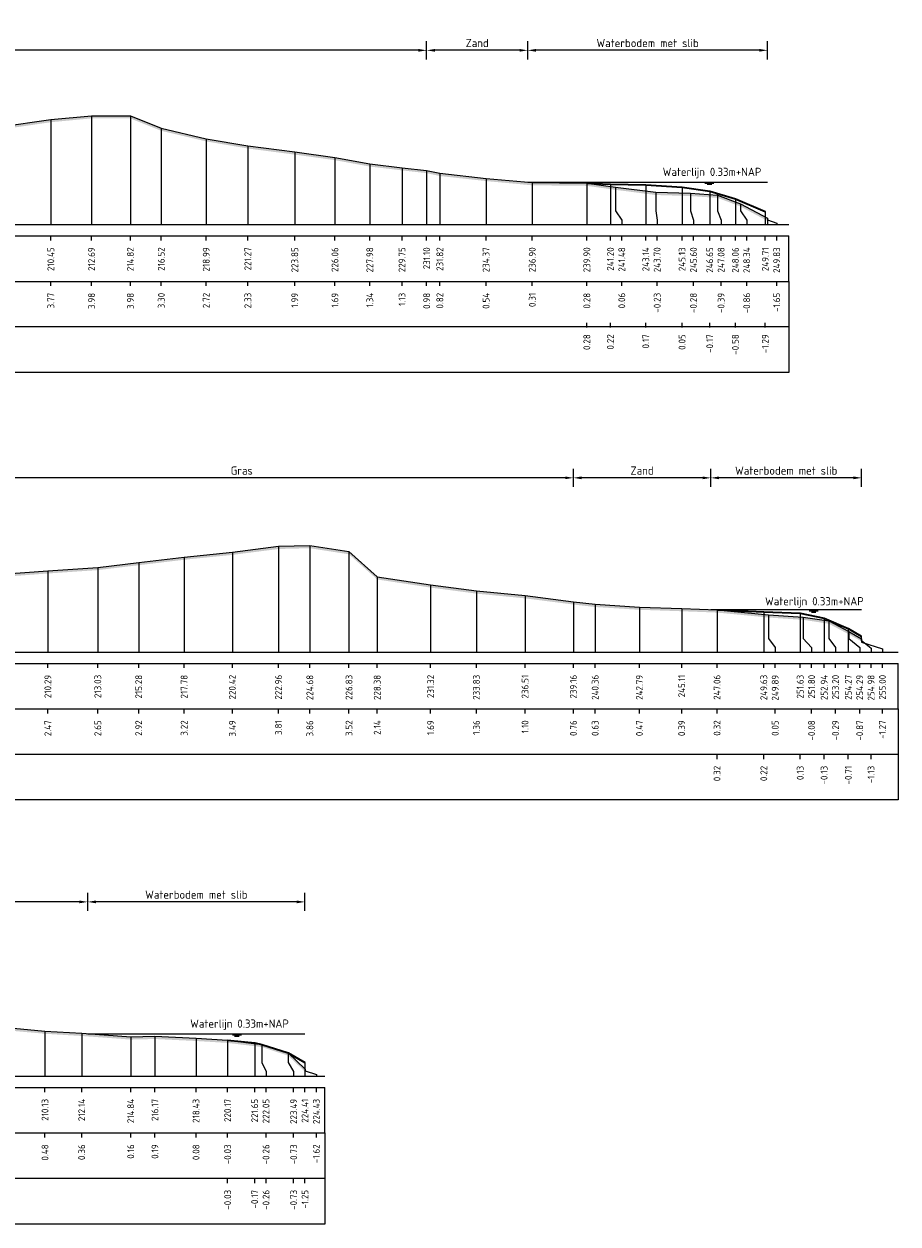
# Model space of a CAD drawing. Header units: metres. Extents: x 142544 to 148970, y 416231 to 417745.
# Tile 12 of 12: x 148922 to 148970, y 417662 to 417727. Entities that reach past the tile are written whole.
import ezdxf
from ezdxf.enums import TextEntityAlignment as Align

# ---------------------------------------------------------------- set-up
doc = ezdxf.new("R2010")
doc.units = ezdxf.units.M
doc.header["$PDMODE"] = 35
doc.header["$PDSIZE"] = 0.075
for name, color, linetype, lineweight in [('X-ME-AL-PROFIEL_BOVENKANT SLIB-GD', 42, 'Continuous', 35), ('X-ME-AL-PROFIEL_HUIDIG MAAIVELD-GD', 8, 'Continuous', 0), ('X-XX-AL-DETAIL1-M', 7, 'Continuous', 18), ('X-XX-AL-NAP-T18', 7, 'Continuous', 18)]:
    doc.layers.add(name, color=color, linetype=linetype, lineweight=lineweight)
for name, color, linetype in [('X-ME-AL-PROFIEL_MAAIVELD-GD', 8, 'Continuous'), ('X-ME-AL-PROFIEL_WATERLIJN-GD', 150, 'Continuous'), ('X-ME-AL-PROFIELRASTER-S', 7, 'Continuous')]:
    doc.layers.add(name, color=color, linetype=linetype)
doc.styles.add('NLCS-ISO-ANNOTATIEF-T18', font='NLCS-ISO.ttf', dxfattribs={"height": 1.8})
doc.styles.add('NLCS-ISO-ANNOTATIVE-T18', font='NLCS-ISO.ttf', dxfattribs={"height": 1.8})
doc.dimstyles.new('NLCS-ANNOTATIEF-T18-PIJL_L2_H0', dxfattribs={"dimtxt": 2.5, "dimasz": 1.8, "dimexe": 2, "dimexo": 2, "dimgap": 0.7, "dimtad": 1, "dimzin": 0, "dimdsep": 46, "dimtxsty": 'NLCS-ISO-ANNOTATIEF-T18', "dimcen": 0, "dimdle": 2, "dimclrd": 256, "dimclre": 256, "dimclrt": 10, "dimaunit": 2, "dimadec": 0, "dimazin": 0, "dimtfac": 1, "dimtdec": 3, "dimtofl": 0, "dimtmove": 0, "dimatfit": 3, "dimfxl": 2, "dimfxlon": 1, "dimtfillclr": 256, "dimtolj": 1, "dimtzin": 0, "dimlwd": -1, "dimlwe": -1, "dimarcsym": 0})

# ---------------------------------------------------------------- blocks, each defined once
blk = doc.blocks.new('SAL-PROFIELRASTER_BALK_EIND1-D')
at = {"color": 0, "linetype": 'ByBlock', "lineweight": -2}
blk.add_line((1, -12.5), (1, -2.5), dxfattribs=at)
at = {"color": 0, "linetype": 'ByBlock', "lineweight": -2, "flags": 128}
for points in [[(0, 0), (1, 0)], [(0, -2.5), (1, -2.5)], [(0, -12.5), (1, -12.5)]]:
    blk.add_lwpolyline(points, dxfattribs=at)
blk = doc.blocks.new('SAL-PROFIELRASTER_BALK_EIND2-D')
at = {"color": 0, "linetype": 'ByBlock', "lineweight": -2}
for p, q in [((1, -2.5), (1, -12.5)), ((1, -12.5), (0, -12.5))]:
    blk.add_line(p, q, dxfattribs=at)
blk = doc.blocks.new('SAL-PROFIELRASTER_BALK_DATA-D')
at = {"color": 0, "linetype": 'ByBlock', "lineweight": -2}
blk.add_lwpolyline([(0, -3.5), (0, -2.5)], dxfattribs=at)
at = {"color": 0, "linetype": 'ByBlock', "lineweight": -2, "style": 'NLCS-ISO-ANNOTATIVE-T18'}
blk.add_attdef('GETAL', text='', height=1.5, rotation=90, dxfattribs=at).set_placement((0.75, -5), align=Align.RIGHT)
blk = doc.blocks.new('SAL-PROFIELRASTER_AANHAAL-D')
at = {"color": 9, "linetype": 'ByBlock', "lineweight": -2, "flags": 128}
blk.add_lwpolyline([(0, 1), (0, 0)], dxfattribs=at)
blk = doc.blocks.new('SAL-PROFIELRASTER_AANHAAL_STAGGER-D')
at = {"color": 9, "linetype": 'ByBlock', "lineweight": -2, "flags": 128}
for points in [[(0, 0), (0, -0.25)], [(0, -0.25), (1, -0.75)], [(1, -0.75), (1, -1)]]:
    blk.add_lwpolyline(points, dxfattribs=at)
blk = doc.blocks.new('*D17')
at = {"layer": 'Defpoints', "color": 0, "transparency": 16777216}
for p in [(148889.155, 417726.032), (148889.155, 417716.459), (148943.889, 417716.459)]:
    blk.add_point(p, dxfattribs=at)
at = {"layer": 'X-XX-AL-DETAIL1-M', "transparency": 16777216}
for p, q in [((148889.155, 417725.532), (148889.155, 417726.532)), ((148943.889, 417725.532), (148943.889, 417726.532)), ((148943.439, 417726.032), (148889.605, 417726.032))]:
    blk.add_line(p, q, dxfattribs=at)
for points in [[(148889.605, 417726.107), (148889.605, 417725.957), (148889.155, 417726.032)], [(148943.439, 417726.107), (148943.439, 417725.957), (148943.889, 417726.032)]]:
    blk.add_solid(points, dxfattribs=at)
at = {"layer": 'X-XX-AL-DETAIL1-M', "color": 10, "transparency": 16777216, "insert": (148916.522, 417726.432), "char_height": 0.45, "attachment_point": 5, "style": 'NLCS-ISO-ANNOTATIEF-T18'}
blk.add_mtext('\\A1;Gras', dxfattribs=at)
blk = doc.blocks.new('*D18')
at = {"layer": 'Defpoints', "color": 0, "transparency": 16777216}
for p in [(148943.889, 417726.032), (148949.441, 417718.789), (148943.889, 417716.459)]:
    blk.add_point(p, dxfattribs=at)
at = {"layer": 'X-XX-AL-DETAIL1-M', "transparency": 16777216}
for p, q in [((148943.889, 417725.532), (148943.889, 417726.532)), ((148949.441, 417725.532), (148949.441, 417726.532)), ((148948.991, 417726.032), (148944.339, 417726.032))]:
    blk.add_line(p, q, dxfattribs=at)
for points in [[(148944.339, 417726.107), (148944.339, 417725.957), (148943.889, 417726.032)], [(148948.991, 417726.107), (148948.991, 417725.957), (148949.441, 417726.032)]]:
    blk.add_solid(points, dxfattribs=at)
at = {"layer": 'X-XX-AL-DETAIL1-M', "color": 10, "transparency": 16777216, "insert": (148946.665, 417726.432), "char_height": 0.45, "attachment_point": 5, "style": 'NLCS-ISO-ANNOTATIEF-T18'}
blk.add_mtext('\\A1;Zand', dxfattribs=at)
blk = doc.blocks.new('*D19')
at = {"layer": 'Defpoints', "color": 0, "transparency": 16777216}
for p in [(148949.441, 417726.032), (148949.441, 417718.789), (148962.619, 417718.789)]:
    blk.add_point(p, dxfattribs=at)
at = {"layer": 'X-XX-AL-DETAIL1-M', "transparency": 16777216}
for p, q in [((148949.441, 417725.532), (148949.441, 417726.532)), ((148962.619, 417725.532), (148962.619, 417726.532)), ((148962.169, 417726.032), (148949.891, 417726.032))]:
    blk.add_line(p, q, dxfattribs=at)
for points in [[(148949.891, 417726.107), (148949.891, 417725.957), (148949.441, 417726.032)], [(148962.169, 417726.107), (148962.169, 417725.957), (148962.619, 417726.032)]]:
    blk.add_solid(points, dxfattribs=at)
at = {"layer": 'X-XX-AL-DETAIL1-M', "color": 10, "transparency": 16777216, "insert": (148956.03, 417726.432), "char_height": 0.45, "attachment_point": 5, "style": 'NLCS-ISO-ANNOTATIEF-T18'}
blk.add_mtext('\\A1;Waterbodem met slib', dxfattribs=at)
blk = doc.blocks.new('*D22')
at = {"layer": 'Defpoints', "color": 0, "transparency": 16777216}
for p in [(148915.503, 417702.543), (148915.503, 417692.971), (148951.952, 417692.971)]:
    blk.add_point(p, dxfattribs=at)
at = {"layer": 'X-XX-AL-DETAIL1-M', "transparency": 16777216}
for p, q in [((148915.503, 417702.043), (148915.503, 417703.043)), ((148951.952, 417702.043), (148951.952, 417703.043)), ((148951.502, 417702.543), (148915.953, 417702.543))]:
    blk.add_line(p, q, dxfattribs=at)
for points in [[(148915.953, 417702.618), (148915.953, 417702.468), (148915.503, 417702.543)], [(148951.502, 417702.618), (148951.502, 417702.468), (148951.952, 417702.543)]]:
    blk.add_solid(points, dxfattribs=at)
at = {"layer": 'X-XX-AL-DETAIL1-M', "color": 10, "transparency": 16777216, "insert": (148933.728, 417702.943), "char_height": 0.45, "attachment_point": 5, "style": 'NLCS-ISO-ANNOTATIEF-T18'}
blk.add_mtext('\\A1;Gras', dxfattribs=at)
blk = doc.blocks.new('*D23')
at = {"layer": 'Defpoints', "color": 0, "transparency": 16777216}
for p in [(148951.952, 417702.543), (148959.5, 417695.304), (148951.952, 417692.971)]:
    blk.add_point(p, dxfattribs=at)
at = {"layer": 'X-XX-AL-DETAIL1-M', "transparency": 16777216}
for p, q in [((148951.952, 417702.043), (148951.952, 417703.043)), ((148959.5, 417702.043), (148959.5, 417703.043)), ((148959.05, 417702.543), (148952.402, 417702.543))]:
    blk.add_line(p, q, dxfattribs=at)
for points in [[(148952.402, 417702.618), (148952.402, 417702.468), (148951.952, 417702.543)], [(148959.05, 417702.618), (148959.05, 417702.468), (148959.5, 417702.543)]]:
    blk.add_solid(points, dxfattribs=at)
at = {"layer": 'X-XX-AL-DETAIL1-M', "color": 10, "transparency": 16777216, "insert": (148955.726, 417702.943), "char_height": 0.45, "attachment_point": 5, "style": 'NLCS-ISO-ANNOTATIEF-T18'}
blk.add_mtext('\\A1;Zand', dxfattribs=at)
blk = doc.blocks.new('*D24')
at = {"layer": 'Defpoints', "color": 0, "transparency": 16777216}
for p in [(148959.5, 417702.543), (148959.5, 417695.304), (148967.79, 417695.304)]:
    blk.add_point(p, dxfattribs=at)
at = {"layer": 'X-XX-AL-DETAIL1-M', "transparency": 16777216}
for p, q in [((148959.5, 417702.043), (148959.5, 417703.043)), ((148967.79, 417702.043), (148967.79, 417703.043)), ((148967.34, 417702.543), (148959.95, 417702.543))]:
    blk.add_line(p, q, dxfattribs=at)
for points in [[(148959.95, 417702.618), (148959.95, 417702.468), (148959.5, 417702.543)], [(148967.34, 417702.618), (148967.34, 417702.468), (148967.79, 417702.543)]]:
    blk.add_solid(points, dxfattribs=at)
at = {"layer": 'X-XX-AL-DETAIL1-M', "color": 10, "transparency": 16777216, "insert": (148963.645, 417702.943), "char_height": 0.45, "attachment_point": 5, "style": 'NLCS-ISO-ANNOTATIEF-T18'}
blk.add_mtext('\\A1;Waterbodem met slib', dxfattribs=at)
blk = doc.blocks.new('*D26')
at = {"layer": 'Defpoints', "color": 0, "transparency": 16777216}
for p in [(148912.901, 417679.245), (148912.901, 417673.336), (148925.263, 417672.004)]:
    blk.add_point(p, dxfattribs=at)
at = {"layer": 'X-XX-AL-DETAIL1-M', "transparency": 16777216}
for p, q in [((148912.901, 417678.745), (148912.901, 417679.745)), ((148925.263, 417678.745), (148925.263, 417679.745)), ((148924.813, 417679.245), (148913.351, 417679.245))]:
    blk.add_line(p, q, dxfattribs=at)
for points in [[(148913.351, 417679.32), (148913.351, 417679.17), (148912.901, 417679.245)], [(148924.813, 417679.32), (148924.813, 417679.17), (148925.263, 417679.245)]]:
    blk.add_solid(points, dxfattribs=at)
at = {"layer": 'X-XX-AL-DETAIL1-M', "color": 10, "transparency": 16777216, "insert": (148919.082, 417679.645), "char_height": 0.45, "attachment_point": 5, "style": 'NLCS-ISO-ANNOTATIEF-T18'}
blk.add_mtext('\\A1;Zand', dxfattribs=at)
blk = doc.blocks.new('*D27')
at = {"layer": 'Defpoints', "color": 0, "transparency": 16777216}
for p in [(148925.263, 417679.245), (148925.263, 417672.004), (148937.2, 417672.004)]:
    blk.add_point(p, dxfattribs=at)
at = {"layer": 'X-XX-AL-DETAIL1-M', "transparency": 16777216}
for p, q in [((148925.263, 417678.745), (148925.263, 417679.745)), ((148937.2, 417678.745), (148937.2, 417679.745)), ((148936.75, 417679.245), (148925.713, 417679.245))]:
    blk.add_line(p, q, dxfattribs=at)
for points in [[(148925.713, 417679.32), (148925.713, 417679.17), (148925.263, 417679.245)], [(148936.75, 417679.32), (148936.75, 417679.17), (148937.2, 417679.245)]]:
    blk.add_solid(points, dxfattribs=at)
at = {"layer": 'X-XX-AL-DETAIL1-M', "color": 10, "transparency": 16777216, "insert": (148931.231, 417679.645), "char_height": 0.45, "attachment_point": 5, "style": 'NLCS-ISO-ANNOTATIEF-T18'}
blk.add_mtext('\\A1;Waterbodem met slib', dxfattribs=at)

msp = doc.modelspace()

# ---------------------------------------------------------------- hatches: boundary and pattern name
at = {"layer": 'X-ME-AL-PROFIEL_HUIDIG MAAIVELD-GD'}
h = msp.add_hatch(dxfattribs=at)
h.set_pattern_fill('AGR-MAAIVELD', color=256, scale=0.1, pattern_type=2)
h.set_pattern_definition([(45, (0, 10.4341), (-0.5000001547, 0.5000001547), []), (45, (-0.0714, 10.50555), (0, 1.0000003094), [0.707107, -0.707107]), (45, (-0.14286, 10.577), (0, 1.0000003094), [0.707107, -0.707107]), (45, (-0.2153, 10.6494), (0, 1.0000003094), [0.707107, -0.707107]), (45, (-0.2857, 10.7198), (0, 1.0000003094), [0.707107, -0.707107]), (45, (-0.35714, 10.79126), (0, 1.0000003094), [0.707107, -0.707107]), (45, (-0.4286, 10.8627), (0, 1.0000003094), [0.707107, -0.707107]), (315, (0, 10.4341), (0.5000001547, 0.5000001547), []), (315, (0.0714, 10.50555), (1.0000003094, -3e-16), [0.707107, -0.707107]), (315, (0.14286, 10.577), (1.0000003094, -3e-16), [0.707107, -0.707107]), (315, (0.2153, 10.6494), (1.0000003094, -3e-16), [0.707107, -0.707107]), (315, (0.2857, 10.7198), (1.0000003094, -3e-16), [0.707107, -0.707107]), (315, (0.35714, 10.79126), (1.0000003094, -3e-16), [0.707107, -0.707107]), (315, (0.4286, 10.8627), (1.0000003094, -3e-16), [0.707107, -0.707107])])
h.paths.add_polyline_path([(148962.619, 417716.806), (148961.13, 417717.603), (148959.873, 417718.075), (148958.39, 417718.176), (148956.49, 417718.232), (148954.27, 417718.517), (148952.691, 417718.736), (148949.691, 417718.766), (148947.155, 417718.999), (148944.614, 417719.276), (148943.889, 417719.435), (148942.535, 417719.585), (148940.765, 417719.796), (148938.849, 417720.148), (148936.643, 417720.453), (148934.063, 417720.788), (148931.776, 417721.178), (148929.306, 417721.759), (148927.61, 417722.439), (148925.474, 417722.442), (148923.239, 417722.232), (148920.426, 417721.824), (148917.715, 417721.476), (148914.643, 417721.162), (148911.667, 417720.98), (148908.606, 417720.854), (148905.237, 417720.76), (148902.092, 417720.686), (148898.369, 417720.634), (148894.77, 417720.568), (148891.611, 417720.585), (148889.493, 417720.651), (148889.155, 417720.638), (148887.052, 417720.595), (148884.198, 417720.572), (148881.73, 417720.592), (148878.364, 417720.639), (148874.861, 417720.655), (148871.403, 417720.628), (148868.046, 417720.605), (148865.086, 417720.609), (148861.877, 417720.592), (148858.763, 417720.575), (148855.639, 417720.533), (148852.616, 417720.538), (148849.218, 417720.466), (148845.907, 417720.46), (148842.741, 417720.403), (148839.838, 417720.437), (148836.147, 417720.433), (148832.806, 417720.458), (148829.593, 417720.468), (148825.953, 417720.45), (148822.798, 417720.483), (148819.702, 417720.483), (148815.938, 417720.485), (148812.595, 417720.501), (148808.76, 417720.489), (148805.043, 417720.502), (148801.546, 417720.482), (148798.265, 417720.454), (148795.266, 417720.474), (148791.837, 417720.507), (148788.54, 417720.555), (148785.18, 417720.609), (148781.56, 417720.582), (148778.033, 417720.568), (148774.826, 417720.577), (148771.583, 417720.591), (148768.28, 417720.622), (148765.079, 417720.594), (148761.919, 417720.576), (148758.29, 417720.596), (148755.214, 417720.649), (148752.012, 417720.674), (148749.034, 417720.693), (148746.506, 417720.808), (148743.618, 417720.939), (148740.756, 417721.079), (148737.697, 417721.269), (148734.689, 417721.408), (148731.808, 417721.574), (148728.785, 417721.724), (148725.984, 417721.867), (148722.956, 417722.039), (148719.874, 417722.16), (148716.701, 417722.272), (148713.578, 417722.135), (148713.346, 417722.496), (148712.789, 417722.477), (148712.789, 417722.327), (148713.346, 417722.346), (148713.578, 417721.985), (148716.701, 417722.122), (148719.874, 417722.01), (148722.956, 417721.889), (148725.984, 417721.717), (148728.785, 417721.574), (148731.808, 417721.424), (148734.689, 417721.258), (148737.697, 417721.119), (148740.756, 417720.929), (148743.618, 417720.789), (148746.506, 417720.658), (148749.034, 417720.543), (148752.012, 417720.524), (148755.214, 417720.499), (148758.29, 417720.446), (148761.919, 417720.426), (148765.079, 417720.444), (148768.28, 417720.472), (148771.583, 417720.441), (148774.826, 417720.427), (148778.033, 417720.418), (148781.56, 417720.432), (148785.18, 417720.459), (148788.54, 417720.405), (148791.837, 417720.357), (148795.266, 417720.324), (148798.265, 417720.304), (148801.546, 417720.332), (148805.043, 417720.352), (148808.76, 417720.339), (148812.595, 417720.351), (148815.938, 417720.335), (148819.702, 417720.333), (148822.798, 417720.333), (148825.953, 417720.3), (148829.593, 417720.318), (148832.806, 417720.308), (148836.147, 417720.283), (148839.838, 417720.287), (148842.741, 417720.253), (148845.907, 417720.31), (148849.218, 417720.316), (148852.616, 417720.388), (148855.639, 417720.383), (148858.763, 417720.425), (148861.877, 417720.442), (148865.086, 417720.459), (148868.046, 417720.455), (148871.403, 417720.478), (148874.861, 417720.505), (148878.364, 417720.489), (148881.73, 417720.442), (148884.198, 417720.422), (148887.052, 417720.445), (148889.155, 417720.488), (148889.493, 417720.501), (148891.611, 417720.435), (148894.77, 417720.418), (148898.369, 417720.484), (148902.092, 417720.536), (148905.237, 417720.61), (148908.606, 417720.704), (148911.667, 417720.83), (148914.643, 417721.012), (148917.715, 417721.326), (148920.426, 417721.674), (148923.239, 417722.082), (148925.474, 417722.292), (148927.61, 417722.289), (148929.306, 417721.609), (148931.776, 417721.028), (148934.063, 417720.638), (148936.643, 417720.303), (148938.849, 417719.998), (148940.765, 417719.646), (148942.535, 417719.435), (148943.889, 417719.285), (148944.614, 417719.126), (148947.155, 417718.849), (148949.691, 417718.616), (148952.691, 417718.586), (148954.27, 417718.367), (148956.49, 417718.082), (148958.39, 417718.026), (148959.873, 417717.925), (148961.13, 417717.453), (148962.619, 417716.656)])
h = msp.add_hatch(dxfattribs=at)
h.set_pattern_fill('AGR-MAAIVELD', color=256, scale=0.1, pattern_type=2)
h.set_pattern_definition([(45, (0, 20.02156), (-0.5000001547, 0.5000001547), []), (45, (-0.0714, 20.093), (0, 1.0000003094), [0.707107, -0.707107]), (45, (-0.14286, 20.1644), (0, 1.0000003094), [0.707107, -0.707107]), (45, (-0.2153, 20.23684), (0, 1.0000003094), [0.707107, -0.707107]), (45, (-0.2857, 20.3073), (0, 1.0000003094), [0.707107, -0.707107]), (45, (-0.35714, 20.3787), (0, 1.0000003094), [0.707107, -0.707107]), (45, (-0.4286, 20.4501), (0, 1.0000003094), [0.707107, -0.707107]), (315, (0, 20.02156), (0.5000001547, 0.5000001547), []), (315, (0.0714, 20.093), (1.0000003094, -3e-16), [0.707107, -0.707107]), (315, (0.14286, 20.1644), (1.0000003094, -3e-16), [0.707107, -0.707107]), (315, (0.2153, 20.23684), (1.0000003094, -3e-16), [0.707107, -0.707107]), (315, (0.2857, 20.3073), (1.0000003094, -3e-16), [0.707107, -0.707107]), (315, (0.35714, 20.3787), (1.0000003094, -3e-16), [0.707107, -0.707107]), (315, (0.4286, 20.4501), (1.0000003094, -3e-16), [0.707107, -0.707107])])
h.paths.add_polyline_path([(148967.79, 417693.704), (148967.081, 417694.099), (148965.985, 417694.679), (148964.587, 417694.891), (148962.674, 417695.019), (148959.846, 417695.291), (148957.902, 417695.364), (148955.579, 417695.444), (148953.148, 417695.597), (148951.952, 417695.734), (148949.297, 417696.072), (148946.623, 417696.333), (148944.105, 417696.664), (148941.172, 417697.11), (148939.621, 417698.493), (148937.47, 417698.826), (148935.746, 417698.784), (148933.212, 417698.461), (148930.564, 417698.192), (148928.066, 417697.894), (148925.819, 417697.625), (148923.074, 417697.438), (148920.552, 417697.251), (148917.594, 417697.202), (148915.862, 417697.125), (148915.503, 417697.088), (148912.711, 417696.956), (148909.556, 417697.015), (148906.581, 417696.989), (148903.473, 417697.043), (148900.406, 417697.043), (148897.099, 417697.062), (148894.18, 417697.053), (148890.952, 417697.108), (148887.573, 417697.101), (148884.677, 417697.09), (148881.254, 417697.118), (148878.125, 417697.124), (148875.082, 417697.116), (148872.07, 417697.103), (148868.539, 417697.124), (148865.099, 417697.097), (148861.577, 417697.054), (148857.671, 417697.051), (148854.059, 417697.007), (148850.684, 417697.008), (148847.149, 417696.967), (148844.184, 417696.948), (148840.824, 417696.964), (148837.21, 417697.01), (148834.157, 417697.025), (148830.786, 417697.042), (148827.557, 417697.015), (148823.909, 417696.992), (148820.324, 417697.024), (148816.979, 417696.988), (148813.906, 417697.008), (148810.824, 417697.037), (148807.937, 417697.033), (148804.605, 417697.011), (148801.677, 417697.029), (148798.189, 417697.041), (148794.962, 417697.018), (148791.324, 417696.992), (148788.523, 417696.983), (148785.628, 417696.989), (148782.839, 417696.999), (148779.785, 417696.978), (148776.703, 417697.009), (148773.292, 417697.047), (148769.963, 417697.013), (148766.308, 417697.023), (148763.287, 417697.028), (148760.241, 417696.998), (148756.614, 417696.978), (148753.498, 417697.029), (148750.714, 417696.981), (148747.538, 417697.052), (148744.564, 417697.105), (148741.265, 417697.214), (148738.309, 417697.317), (148734.957, 417697.515), (148731.95, 417697.755), (148728.669, 417697.983), (148725.701, 417698.225), (148722.541, 417698.493), (148720.009, 417698.699), (148717.532, 417698.82), (148714.947, 417698.95), (148713.289, 417698.832), (148713.22, 417699.245), (148712.789, 417699.266), (148712.789, 417699.116), (148713.098, 417699.095), (148713.168, 417698.682), (148714.947, 417698.8), (148717.532, 417698.67), (148720.009, 417698.549), (148722.541, 417698.343), (148725.701, 417698.075), (148728.669, 417697.833), (148731.95, 417697.605), (148734.957, 417697.365), (148738.309, 417697.167), (148741.265, 417697.064), (148744.564, 417696.955), (148747.538, 417696.902), (148750.714, 417696.831), (148753.498, 417696.879), (148756.614, 417696.828), (148760.241, 417696.848), (148763.287, 417696.878), (148766.308, 417696.873), (148769.963, 417696.863), (148773.292, 417696.897), (148776.703, 417696.859), (148779.785, 417696.828), (148782.839, 417696.849), (148785.628, 417696.839), (148788.523, 417696.833), (148791.324, 417696.842), (148794.962, 417696.868), (148798.189, 417696.891), (148801.677, 417696.879), (148804.605, 417696.861), (148807.937, 417696.883), (148810.824, 417696.887), (148813.906, 417696.858), (148816.979, 417696.838), (148820.324, 417696.874), (148823.909, 417696.842), (148827.557, 417696.865), (148830.786, 417696.892), (148834.157, 417696.875), (148837.21, 417696.86), (148840.824, 417696.814), (148844.184, 417696.798), (148847.149, 417696.817), (148850.684, 417696.858), (148854.059, 417696.857), (148857.671, 417696.901), (148861.577, 417696.904), (148865.099, 417696.947), (148868.539, 417696.974), (148872.07, 417696.953), (148875.082, 417696.966), (148878.125, 417696.974), (148881.254, 417696.968), (148884.677, 417696.94), (148887.573, 417696.951), (148890.952, 417696.958), (148894.18, 417696.903), (148897.099, 417696.912), (148900.406, 417696.893), (148903.473, 417696.893), (148906.581, 417696.839), (148909.556, 417696.865), (148912.711, 417696.806), (148915.503, 417696.938), (148915.862, 417696.975), (148917.594, 417697.052), (148920.552, 417697.101), (148923.074, 417697.288), (148925.819, 417697.475), (148928.066, 417697.744), (148930.564, 417698.042), (148933.212, 417698.311), (148935.746, 417698.634), (148937.47, 417698.676), (148939.621, 417698.343), (148941.172, 417696.96), (148944.105, 417696.514), (148946.623, 417696.183), (148949.297, 417695.922), (148951.952, 417695.584), (148953.148, 417695.447), (148955.579, 417695.294), (148957.902, 417695.214), (148959.846, 417695.141), (148962.674, 417694.869), (148964.587, 417694.741), (148965.985, 417694.529), (148967.081, 417693.949), (148967.79, 417693.554)])
h = msp.add_hatch(dxfattribs=at)
h.set_pattern_fill('AGR-MAAIVELD', color=256, scale=0.1, pattern_type=2)
h.set_pattern_definition([(45, (0, 34.12015), (-0.5000001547, 0.5000001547), []), (45, (-0.0714, 34.1916), (0, 1.0000003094), [0.707107, -0.707107]), (45, (-0.14286, 34.263), (0, 1.0000003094), [0.707107, -0.707107]), (45, (-0.2153, 34.33544), (0, 1.0000003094), [0.707107, -0.707107]), (45, (-0.2857, 34.4059), (0, 1.0000003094), [0.707107, -0.707107]), (45, (-0.35714, 34.4773), (0, 1.0000003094), [0.707107, -0.707107]), (45, (-0.4286, 34.5487), (0, 1.0000003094), [0.707107, -0.707107]), (315, (0, 34.12015), (0.5000001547, 0.5000001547), []), (315, (0.0714, 34.1916), (1.0000003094, -3e-16), [0.707107, -0.707107]), (315, (0.14286, 34.263), (1.0000003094, -3e-16), [0.707107, -0.707107]), (315, (0.2153, 34.33544), (1.0000003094, -3e-16), [0.707107, -0.707107]), (315, (0.2857, 34.4059), (1.0000003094, -3e-16), [0.707107, -0.707107]), (315, (0.35714, 34.4773), (1.0000003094, -3e-16), [0.707107, -0.707107]), (315, (0.4286, 34.5487), (1.0000003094, -3e-16), [0.707107, -0.707107])])
h.paths.add_polyline_path([(148937.218, 417670.054), (148936.28, 417670.947), (148934.834, 417671.419), (148932.955, 417671.647), (148931.218, 417671.753), (148928.958, 417671.862), (148927.628, 417671.832), (148924.933, 417672.028), (148922.917, 417672.15), (148920.394, 417672.376), (148918.13, 417672.606), (148915.732, 417672.918), (148912.901, 417673.336), (148912.711, 417673.564), (148911.399, 417673.759), (148910.082, 417674.087), (148909.408, 417674.774), (148908.345, 417675.117), (148906.831, 417675.563), (148904.621, 417675.854), (148901.988, 417675.91), (148899.817, 417676.035), (148896.993, 417675.988), (148895.515, 417675.704), (148893.676, 417675.31), (148890.842, 417674.847), (148888.745, 417674.621), (148885.197, 417674.463), (148881.783, 417674.34), (148877.97, 417674.329), (148874.789, 417674.261), (148871.294, 417674.29), (148867.894, 417674.264), (148863.971, 417674.247), (148859.955, 417674.206), (148856.303, 417674.217), (148852.627, 417674.262), (148848.828, 417674.192), (148845.117, 417674.173), (148841.408, 417674.156), (148837.651, 417674.141), (148833.909, 417674.13), (148830.329, 417674.134), (148826.545, 417674.085), (148822.865, 417674.111), (148819.498, 417674.12), (148815.755, 417674.088), (148811.992, 417674.028), (148808.037, 417674.024), (148804.334, 417674.018), (148800.712, 417674.021), (148796.892, 417673.983), (148793.098, 417673.924), (148789.669, 417673.865), (148786.091, 417673.863), (148782.577, 417673.84), (148778.877, 417673.843), (148775.288, 417673.83), (148771.774, 417673.843), (148768.125, 417673.841), (148764.551, 417673.852), (148761.051, 417673.885), (148757.45, 417673.899), (148753.792, 417673.876), (148750.129, 417673.912), (148746.304, 417673.952), (148742.779, 417673.974), (148739.578, 417674.019), (148736.646, 417674.036), (148733.366, 417674.091), (148729.605, 417674.124), (148726.013, 417674.191), (148722.536, 417674.2), (148719.001, 417674.36), (148715.587, 417674.492), (148712.789, 417674.561), (148712.789, 417674.411), (148715.587, 417674.342), (148719.001, 417674.21), (148722.536, 417674.05), (148726.013, 417674.041), (148729.605, 417673.974), (148733.366, 417673.941), (148736.646, 417673.886), (148739.578, 417673.869), (148742.779, 417673.824), (148746.304, 417673.802), (148750.129, 417673.762), (148753.792, 417673.726), (148757.45, 417673.749), (148761.051, 417673.735), (148764.551, 417673.702), (148768.125, 417673.691), (148771.774, 417673.693), (148775.288, 417673.68), (148778.877, 417673.693), (148782.577, 417673.69), (148786.091, 417673.713), (148789.669, 417673.715), (148793.098, 417673.774), (148796.892, 417673.833), (148800.712, 417673.871), (148804.334, 417673.868), (148808.037, 417673.874), (148811.992, 417673.878), (148815.755, 417673.938), (148819.498, 417673.97), (148822.865, 417673.961), (148826.545, 417673.935), (148830.329, 417673.984), (148833.909, 417673.98), (148837.651, 417673.991), (148841.408, 417674.006), (148845.117, 417674.023), (148848.828, 417674.042), (148852.627, 417674.112), (148856.303, 417674.067), (148859.955, 417674.056), (148863.971, 417674.097), (148867.894, 417674.114), (148871.294, 417674.14), (148874.789, 417674.111), (148877.97, 417674.179), (148881.783, 417674.19), (148885.197, 417674.313), (148888.745, 417674.471), (148890.842, 417674.697), (148893.676, 417675.16), (148895.515, 417675.554), (148896.993, 417675.838), (148899.817, 417675.885), (148901.988, 417675.76), (148904.621, 417675.704), (148906.831, 417675.413), (148908.345, 417674.967), (148909.408, 417674.624), (148910.082, 417673.937), (148911.399, 417673.609), (148912.711, 417673.414), (148912.901, 417673.186), (148915.732, 417672.768), (148918.13, 417672.456), (148920.394, 417672.226), (148922.917, 417672), (148924.933, 417671.878), (148927.628, 417671.682), (148928.958, 417671.712), (148931.218, 417671.603), (148932.955, 417671.497), (148934.834, 417671.269), (148936.28, 417670.797), (148937.218, 417669.904)])

# ---------------------------------------------------------------- linework, layer by layer
at = {"layer": 'X-ME-AL-PROFIEL_BOVENKANT SLIB-GD'}
for points in [[(148952.691, 417718.736), (148953.987, 417718.68), (148955.93, 417718.634), (148957.924, 417718.508), (148959.444, 417718.29), (148960.852, 417717.877), (148962.498, 417717.168)], [(148959.846, 417695.291), (148962.415, 417695.189), (148964.414, 417695.103), (148965.73, 417694.838), (148967.059, 417694.259), (148967.773, 417693.84)], [(148932.955, 417671.647), (148934.439, 417671.507), (148934.834, 417671.419), (148936.28, 417670.947), (148937.2, 417670.427)]]:
    msp.add_lwpolyline(points, dxfattribs=at)
at = {"layer": 'X-ME-AL-PROFIEL_MAAIVELD-GD'}
for points in [[(148920.426, 417721.824), (148923.239, 417722.232), (148925.474, 417722.442), (148927.61, 417722.439), (148929.306, 417721.759), (148931.776, 417721.178), (148934.063, 417720.788), (148936.643, 417720.453), (148938.849, 417720.148), (148940.765, 417719.796), (148942.535, 417719.585), (148943.889, 417719.435), (148944.614, 417719.276), (148947.155, 417718.999), (148949.691, 417718.766), (148952.691, 417718.736), (148954.27, 417718.517), (148956.49, 417718.232), (148958.39, 417718.176), (148959.873, 417718.075), (148961.13, 417717.603), (148962.619, 417716.806)], [(148920.552, 417697.251), (148923.074, 417697.438), (148925.819, 417697.625), (148928.066, 417697.894), (148930.564, 417698.192), (148933.212, 417698.461), (148935.746, 417698.784), (148937.47, 417698.826), (148939.621, 417698.493), (148941.172, 417697.11), (148944.105, 417696.664), (148946.623, 417696.333), (148949.297, 417696.072), (148951.952, 417695.734), (148953.148, 417695.597), (148955.579, 417695.444), (148957.902, 417695.364), (148959.846, 417695.291), (148962.674, 417695.019), (148964.587, 417694.891), (148965.985, 417694.679), (148967.081, 417694.099), (148967.79, 417693.704)], [(148920.394, 417672.376), (148922.917, 417672.15), (148924.933, 417672.028), (148927.628, 417671.832), (148928.958, 417671.862), (148931.218, 417671.753), (148932.955, 417671.647), (148934.834, 417671.419), (148936.28, 417670.947), (148937.218, 417670.054)]]:
    msp.add_lwpolyline(points, dxfattribs=at)
at = {"layer": 'X-ME-AL-PROFIEL_WATERLIJN-GD'}
for points in [[(148949.441, 417718.789), (148962.619, 417718.789)], [(148959.178, 417718.737), (148959.678, 417718.737)], [(148959.303, 417718.671), (148959.553, 417718.673)], [(148959.5, 417695.304), (148967.79, 417695.304)], [(148964.907, 417695.235), (148965.407, 417695.235)], [(148965.032, 417695.17), (148965.282, 417695.171)], [(148925.263, 417672.004), (148937.2, 417672.004)], [(148933.214, 417671.941), (148933.714, 417671.941)], [(148933.339, 417671.876), (148933.589, 417671.877)]]:
    msp.add_lwpolyline(points, dxfattribs=at)

# ---------------------------------------------------------------- block references
at = {"layer": 'X-ME-AL-PROFIELRASTER-S'}
for p, yscale in [((148923.239, 417716.459), 5.773), ((148925.474, 417716.459), 5.983000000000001), ((148927.61, 417716.459), 5.98), ((148929.306, 417716.459), 5.3), ((148931.776, 417716.459), 4.718999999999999), ((148934.063, 417716.459), 4.329000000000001), ((148936.643, 417716.459), 3.994), ((148938.849, 417716.459), 3.689), ((148940.765, 417716.459), 3.337), ((148942.535, 417716.459), 3.126), ((148943.889, 417716.459), 2.976), ((148944.614, 417716.459), 2.817), ((148947.155, 417716.459), 2.54), ((148949.691, 417716.459), 2.307), ((148933.212, 417692.971), 5.49), ((148935.746, 417692.971), 5.813000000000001), ((148937.47, 417692.971), 5.855), ((148939.621, 417692.971), 5.522), ((148928.066, 417692.971), 4.923), ((148930.564, 417692.971), 5.221), ((148923.074, 417692.971), 4.467000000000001), ((148925.819, 417692.971), 4.654), ((148941.172, 417692.971), 4.138999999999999), ((148944.105, 417692.971), 3.693), ((148946.623, 417692.971), 3.362), ((148949.297, 417692.971), 3.101), ((148951.952, 417692.971), 2.763), ((148953.148, 417692.971), 2.626), ((148955.579, 417692.971), 2.473), ((148922.917, 417669.673), 2.477), ((148924.933, 417669.673), 2.355), ((148927.628, 417669.673), 2.159)]:
    msp.add_blockref('SAL-PROFIELRASTER_AANHAAL-D', p, dxfattribs=dict(at, yscale=yscale))
for name, p, xscale, yscale, zscale in [('SAL-PROFIELRASTER_AANHAAL-D', (148952.691, 417716.459), 0.53250701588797, 2.276999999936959, 0.53250701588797), ('SAL-PROFIELRASTER_AANHAAL-D', (148953.987, 417716.459), 0.5263033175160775, 2.220999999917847, 0.5263033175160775), ('SAL-PROFIELRASTER_AANHAAL-D', (148954.27, 417717.459), 0.3460909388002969, 1.057999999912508, 0.3460909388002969), ('SAL-PROFIELRASTER_AANHAAL-D', (148955.93, 417716.459), 0.5210828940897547, 2.174999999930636, 0.5210828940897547), ('SAL-PROFIELRASTER_AANHAAL-D', (148956.49, 417717.209), 0.369047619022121, 1.022999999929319, 0.369047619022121), ('SAL-PROFIELRASTER_AANHAAL-D', (148957.924, 417716.459), 0.506175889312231, 2.048999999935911, 0.506175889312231), ('SAL-PROFIELRASTER_AANHAAL-D', (148958.39, 417717.459), 0.2639911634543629, 0.7169999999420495, 0.2639911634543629), ('SAL-PROFIELRASTER_AANHAAL-D', (148959.444, 417716.459), 0.4780678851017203, 1.830999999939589, 0.4780678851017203), ('SAL-PROFIELRASTER_AANHAAL-D', (148959.873, 417717.459), 0.2355640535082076, 0.6159999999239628, 0.2355640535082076), ('SAL-PROFIELRASTER_AANHAAL-D', (148960.852, 417716.459), 0.4149839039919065, 1.417999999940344, 0.4149839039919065), ('SAL-PROFIELRASTER_AANHAAL-D', (148961.13, 417717.209), 0.1838544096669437, 0.3939999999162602, 0.1838544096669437), ('SAL-PROFIELRASTER_AANHAAL-D', (148962.498, 417716.459), 0.2618168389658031, 0.7089999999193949, 0.2618168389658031), ('SAL-PROFIELRASTER_BALK_EIND1-D', (148712.789, 417716.459), 251, 0.25, 237.5274346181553), ('SAL-PROFIELRASTER_AANHAAL-D', (148962.619, 417716.459), 0.257800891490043, 0.3469999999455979, 0.257800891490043), ('SAL-PROFIELRASTER_AANHAAL_STAGGER-D', (148962.619, 417716.806), 0.5045765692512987, 0.35, 0.5045765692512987), ('SAL-PROFIELRASTER_BALK_EIND2-D', (148712.789, 417713.959), 251, 0.25, 237.5274346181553), ('SAL-PROFIELRASTER_BALK_EIND2-D', (148712.789, 417711.459), 251, 0.25, 20.47793048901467), ('SAL-PROFIELRASTER_AANHAAL-D', (148957.902, 417692.971), 0.5447302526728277, 2.392999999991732, 0.5447302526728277), ('SAL-PROFIELRASTER_AANHAAL-D', (148959.846, 417692.971), 0.5370370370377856, 2.320000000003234, 0.5370370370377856), ('SAL-PROFIELRASTER_AANHAAL-D', (148959.846, 417692.971), 0.5370370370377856, 2.320000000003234, 0.5370370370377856), ('SAL-PROFIELRASTER_AANHAAL-D', (148959.846, 417692.971), 0.5370370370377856, 2.320000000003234, 0.5370370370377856), ('SAL-PROFIELRASTER_AANHAAL-D', (148962.415, 417692.971), 0.5258416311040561, 2.217999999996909, 0.5258416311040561), ('SAL-PROFIELRASTER_AANHAAL-D', (148964.414, 417692.971), 0.5159728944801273, 2.131999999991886, 0.5159728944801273), ('SAL-PROFIELRASTER_AANHAAL-D', (148962.674, 417693.721), 0.4258530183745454, 1.298000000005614, 0.4258530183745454), ('SAL-PROFIELRASTER_AANHAAL-D', (148964.587, 417693.971), 0.315068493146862, 0.919999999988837, 0.315068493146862), ('SAL-PROFIELRASTER_AANHAAL-D', (148965.73, 417692.971), 0.4828032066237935, 1.86700000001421, 0.4828032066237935), ('SAL-PROFIELRASTER_AANHAAL-D', (148965.985, 417693.721), 0.3537666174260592, 0.9579999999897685, 0.3537666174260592), ('SAL-PROFIELRASTER_AANHAAL-D', (148967.059, 417692.971), 0.3917274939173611, 1.288000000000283, 0.3917274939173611), ('SAL-PROFIELRASTER_AANHAAL-D', (148967.081, 417693.721), 0.1776315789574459, 0.3780000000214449, 0.1776315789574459), ('SAL-PROFIELRASTER_AANHAAL_STAGGER-D', (148967.773, 417693.84), 0.5367194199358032, 0.87, 0.5367194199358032), ('SAL-PROFIELRASTER_AANHAAL_STAGGER-D', (148967.79, 417693.704), 1.144297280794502, 0.73, 1.144297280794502), ('SAL-PROFIELRASTER_BALK_EIND1-D', (148712.789, 417692.971), 257, 0.25, 246.9382182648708), ('SAL-PROFIELRASTER_BALK_EIND2-D', (148712.789, 417690.471), 257, 0.25, 246.9382182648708), ('SAL-PROFIELRASTER_BALK_EIND2-D', (148712.789, 417687.971), 257, 0.25, 16.95209949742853), ('SAL-PROFIELRASTER_AANHAAL-D', (148928.958, 417669.673), 0.5230585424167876, 2.189000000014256, 0.5230585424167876), ('SAL-PROFIELRASTER_AANHAAL-D', (148931.218, 417669.673), 0.5103042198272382, 2.080000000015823, 0.5103042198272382), ('SAL-PROFIELRASTER_AANHAAL-D', (148932.955, 417669.673), 0.4972292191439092, 1.97400000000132, 0.4972292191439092), ('SAL-PROFIELRASTER_AANHAAL-D', (148932.955, 417669.673), 0.4972292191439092, 1.97400000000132, 0.4972292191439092), ('SAL-PROFIELRASTER_AANHAAL-D', (148932.955, 417669.673), 0.4972292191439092, 1.97400000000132, 0.4972292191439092), ('SAL-PROFIELRASTER_AANHAAL-D', (148934.439, 417669.673), 0.4788511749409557, 1.834000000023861, 0.4788511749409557), ('SAL-PROFIELRASTER_AANHAAL-D', (148934.834, 417670.673), 0.2720641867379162, 0.7460000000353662, 0.2720641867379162), ('SAL-PROFIELRASTER_AANHAAL-D', (148936.28, 417670.673), 0.1207048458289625, 0.274000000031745, 0.1207048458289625), ('SAL-PROFIELRASTER_AANHAAL-D', (148937.2, 417669.673), 0.4308571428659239, 0.7540000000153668, 0.4308571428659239), ('SAL-PROFIELRASTER_AANHAAL_STAGGER-D', (148937.218, 417670.054), 0.611294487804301, 0.38, 0.611294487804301), ('SAL-PROFIELRASTER_BALK_EIND1-D', (148712.789, 417669.673), 225.5, 0.25, 215.4643900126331), ('SAL-PROFIELRASTER_BALK_EIND2-D', (148712.789, 417667.173), 225.5, 0.25, 215.4643900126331), ('SAL-PROFIELRASTER_BALK_EIND2-D', (148712.789, 417664.673), 225.5, 0.25, 19.42063930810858)]:
    msp.add_blockref(name, p, dxfattribs=dict(at, xscale=xscale, yscale=yscale, zscale=zscale))
for p, xscale, zscale in [((148954.27, 417717.459), 0.3417194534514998, 0.3417194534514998), ((148956.49, 417717.459), 0.06477948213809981, 0.06477948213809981), ((148958.39, 417717.459), 0.1590832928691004, 0.1590832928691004), ((148959.873, 417717.459), 0.1959089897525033, 0.1959089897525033), ((148961.13, 417717.459), 0.3467473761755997, 0.3467473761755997), ((148962.674, 417693.971), 0.3668575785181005, 0.3668575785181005), ((148964.587, 417693.971), 0.4525939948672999, 0.4525939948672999), ((148965.985, 417693.971), 0.3706420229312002, 0.3706420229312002), ((148967.081, 417693.971), 0.6031922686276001, 0.6031922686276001), ((148934.834, 417670.673), 0.2293486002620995, 0.2293486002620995), ((148936.28, 417670.673), 0.299294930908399, 0.299294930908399)]:
    msp.add_blockref('SAL-PROFIELRASTER_AANHAAL_STAGGER-D', p, dxfattribs=dict(at, xscale=xscale, zscale=zscale))
at = {"layer": 'X-ME-AL-PROFIELRASTER-S', "xscale": 0.25, "yscale": 0.25, "zscale": 0.25}
for p, values in [((148923.239, 417716.459), {'GETAL': '210.45'}), ((148925.474, 417716.459), {'GETAL': '212.69'}), ((148927.61, 417716.459), {'GETAL': '214.82'}), ((148929.306, 417716.459), {'GETAL': '216.52'}), ((148931.776, 417716.459), {'GETAL': '218.99'}), ((148934.063, 417716.459), {'GETAL': '221.27'}), ((148936.643, 417716.459), {'GETAL': '223.85'}), ((148938.849, 417716.459), {'GETAL': '226.06'}), ((148940.765, 417716.459), {'GETAL': '227.98'}), ((148942.535, 417716.459), {'GETAL': '229.75'}), ((148943.889, 417716.459), {'GETAL': '231.10'}), ((148944.614, 417716.459), {'GETAL': '231.82'}), ((148947.155, 417716.459), {'GETAL': '234.37'}), ((148949.691, 417716.459), {'GETAL': '236.90'}), ((148952.691, 417716.459), {'GETAL': '239.90'}), ((148953.987, 417716.459), {'GETAL': '241.20'}), ((148954.612, 417716.459), {'GETAL': '241.48'}), ((148955.93, 417716.459), {'GETAL': '243.14'}), ((148956.555, 417716.459), {'GETAL': '243.70'}), ((148957.924, 417716.459), {'GETAL': '245.13'}), ((148958.549, 417716.459), {'GETAL': '245.60'}), ((148959.444, 417716.459), {'GETAL': '246.65'}), ((148960.069, 417716.459), {'GETAL': '247.08'}), ((148960.852, 417716.459), {'GETAL': '248.06'}), ((148961.477, 417716.459), {'GETAL': '248.34'}), ((148962.498, 417716.459), {'GETAL': '249.71'}), ((148963.123, 417716.459), {'GETAL': '249.83'}), ((148923.239, 417713.959), {'GETAL': '3.77'}), ((148925.474, 417713.959), {'GETAL': '3.98'}), ((148927.61, 417713.959), {'GETAL': '3.98'}), ((148929.306, 417713.959), {'GETAL': '3.30'}), ((148931.776, 417713.959), {'GETAL': '2.72'}), ((148934.063, 417713.959), {'GETAL': '2.33'}), ((148936.643, 417713.959), {'GETAL': '1.99'}), ((148938.849, 417713.959), {'GETAL': '1.69'}), ((148940.765, 417713.959), {'GETAL': '1.34'}), ((148942.535, 417713.959), {'GETAL': '1.13'}), ((148943.889, 417713.959), {'GETAL': '0.98'}), ((148944.614, 417713.959), {'GETAL': '0.82'}), ((148947.155, 417713.959), {'GETAL': '0.54'}), ((148949.691, 417713.959), {'GETAL': '0.31'}), ((148952.691, 417713.959), {'GETAL': '0.28'}), ((148954.612, 417713.959), {'GETAL': '0.06'}), ((148956.555, 417713.959), {'GETAL': '-0.23'}), ((148958.549, 417713.959), {'GETAL': '-0.28'}), ((148960.069, 417713.959), {'GETAL': '-0.39'}), ((148961.477, 417713.959), {'GETAL': '-0.86'}), ((148963.123, 417713.959), {'GETAL': '-1.65'}), ((148952.691, 417711.682), {'GETAL': '0.28'}), ((148953.987, 417711.682), {'GETAL': '0.22'}), ((148955.93, 417711.682), {'GETAL': '0.17'}), ((148957.924, 417711.682), {'GETAL': '0.05'}), ((148959.444, 417711.682), {'GETAL': '-0.17'}), ((148960.852, 417711.682), {'GETAL': '-0.58'}), ((148962.498, 417711.682), {'GETAL': '-1.29'}), ((148923.074, 417692.971), {'GETAL': '210.29'}), ((148925.819, 417692.971), {'GETAL': '213.03'}), ((148928.066, 417692.971), {'GETAL': '215.28'}), ((148930.564, 417692.971), {'GETAL': '217.78'}), ((148933.212, 417692.971), {'GETAL': '220.42'}), ((148935.746, 417692.971), {'GETAL': '222.96'}), ((148937.47, 417692.971), {'GETAL': '224.68'}), ((148939.621, 417692.971), {'GETAL': '226.83'}), ((148941.172, 417692.971), {'GETAL': '228.38'}), ((148944.105, 417692.971), {'GETAL': '231.32'}), ((148946.623, 417692.971), {'GETAL': '233.83'}), ((148949.297, 417692.971), {'GETAL': '236.51'}), ((148951.952, 417692.971), {'GETAL': '239.16'}), ((148953.148, 417692.971), {'GETAL': '240.36'}), ((148955.579, 417692.971), {'GETAL': '242.79'}), ((148957.902, 417692.971), {'GETAL': '245.11'}), ((148959.846, 417692.971), {'GETAL': '247.06'}), ((148962.415, 417692.971), {'GETAL': '249.63'}), ((148963.04, 417692.971), {'GETAL': '249.89'}), ((148964.414, 417692.971), {'GETAL': '251.63'}), ((148965.039, 417692.971), {'GETAL': '251.80'}), ((148965.73, 417692.971), {'GETAL': '252.94'}), ((148966.355, 417692.971), {'GETAL': '253.20'}), ((148967.059, 417692.971), {'GETAL': '254.27'}), ((148967.684, 417692.971), {'GETAL': '254.29'}), ((148968.309, 417692.971), {'GETAL': '254.98'}), ((148968.934, 417692.971), {'GETAL': '255.00'}), ((148923.074, 417690.471), {'GETAL': '2.47'}), ((148925.819, 417690.471), {'GETAL': '2.65'}), ((148928.066, 417690.471), {'GETAL': '2.92'}), ((148930.564, 417690.471), {'GETAL': '3.22'}), ((148933.212, 417690.471), {'GETAL': '3.49'}), ((148935.746, 417690.471), {'GETAL': '3.81'}), ((148937.47, 417690.471), {'GETAL': '3.86'}), ((148939.621, 417690.471), {'GETAL': '3.52'}), ((148941.172, 417690.471), {'GETAL': '2.14'}), ((148944.105, 417690.471), {'GETAL': '1.69'}), ((148946.623, 417690.471), {'GETAL': '1.36'}), ((148949.297, 417690.471), {'GETAL': '1.10'}), ((148951.952, 417690.471), {'GETAL': '0.76'}), ((148953.148, 417690.471), {'GETAL': '0.63'}), ((148955.579, 417690.471), {'GETAL': '0.47'}), ((148957.902, 417690.471), {'GETAL': '0.39'}), ((148959.846, 417690.471), {'GETAL': '0.32'}), ((148963.04, 417690.471), {'GETAL': '0.05'}), ((148965.039, 417690.471), {'GETAL': '-0.08'}), ((148966.355, 417690.471), {'GETAL': '-0.29'}), ((148967.684, 417690.471), {'GETAL': '-0.87'}), ((148968.934, 417690.471), {'GETAL': '-1.27'}), ((148959.846, 417687.971), {'GETAL': '0.32'}), ((148962.415, 417687.971), {'GETAL': '0.22'}), ((148964.414, 417687.971), {'GETAL': '0.13'}), ((148965.73, 417687.971), {'GETAL': '-0.13'}), ((148967.059, 417687.971), {'GETAL': '-0.71'}), ((148968.309, 417687.971), {'GETAL': '-1.13'}), ((148922.917, 417669.673), {'GETAL': '210.13'}), ((148924.933, 417669.673), {'GETAL': '212.14'}), ((148927.628, 417669.673), {'GETAL': '214.84'}), ((148928.958, 417669.673), {'GETAL': '216.17'}), ((148931.218, 417669.673), {'GETAL': '218.43'}), ((148932.955, 417669.673), {'GETAL': '220.17'}), ((148934.439, 417669.673), {'GETAL': '221.65'}), ((148935.064, 417669.673), {'GETAL': '222.05'}), ((148936.579, 417669.673), {'GETAL': '223.49'}), ((148937.204, 417669.673), {'GETAL': '224.41'}), ((148937.829, 417669.673), {'GETAL': '224.43'}), ((148922.917, 417667.173), {'GETAL': '0.48'}), ((148924.933, 417667.173), {'GETAL': '0.36'}), ((148927.628, 417667.173), {'GETAL': '0.16'}), ((148928.958, 417667.173), {'GETAL': '0.19'}), ((148931.218, 417667.173), {'GETAL': '0.08'}), ((148932.955, 417667.173), {'GETAL': '-0.03'}), ((148935.064, 417667.173), {'GETAL': '-0.26'}), ((148936.579, 417667.173), {'GETAL': '-0.73'}), ((148937.829, 417667.173), {'GETAL': '-1.62'}), ((148932.955, 417664.673), {'GETAL': '-0.03'}), ((148934.439, 417664.673), {'GETAL': '-0.17'}), ((148935.064, 417664.673), {'GETAL': '-0.26'}), ((148936.579, 417664.673), {'GETAL': '-0.73'}), ((148937.204, 417664.673), {'GETAL': '-1.25'})]:
    msp.add_blockref('SAL-PROFIELRASTER_BALK_DATA-D', p, dxfattribs=at).add_auto_attribs(values)

# ---------------------------------------------------------------- texts
at = {"layer": 'X-XX-AL-NAP-T18', "color": 10, "char_height": 0.45, "width": 15.43377, "attachment_point": 7, "style": 'NLCS-ISO-ANNOTATIEF-T18'}
for insert in [(148956.859, 417718.994), (148962.483, 417695.404), (148930.895, 417672.198)]:
    msp.add_mtext('Waterlijn 0.33m+NAP', dxfattribs=dict(at, insert=insert))

# ---------------------------------------------------------------- dimensions: what is measured, and where the dimension line sits
at = {"layer": 'X-XX-AL-DETAIL1-M'}
for base, p1, p2, text, picture, middle in [((148949.441, 417726.032), (148962.619, 417718.789), (148949.441, 417718.789), 'Waterbodem met slib', '*D19', (148956.03, 417726.032)), ((148889.155, 417726.032), (148943.889, 417716.459), (148889.155, 417716.459), 'Gras', '*D17', (148916.522, 417726.032)), ((148943.889, 417726.032), (148949.441, 417718.789), (148943.889, 417716.459), 'Zand', '*D18', (148946.665, 417726.032)), ((148959.5, 417702.543), (148967.79, 417695.304), (148959.5, 417695.304), 'Waterbodem met slib', '*D24', (148963.645, 417702.543)), ((148915.503, 417702.543), (148951.952, 417692.971), (148915.503, 417692.971), 'Gras', '*D22', (148933.728, 417702.543)), ((148951.952, 417702.543), (148959.5, 417695.304), (148951.952, 417692.971), 'Zand', '*D23', (148955.726, 417702.543)), ((148925.263, 417679.245), (148937.2, 417672.004), (148925.263, 417672.004), 'Waterbodem met slib', '*D27', (148931.231, 417679.245)), ((148912.901, 417679.245), (148925.263, 417672.004), (148912.901, 417673.336), 'Zand', '*D26', (148919.082, 417679.245))]:
    dim = msp.add_linear_dim(base=base, p1=p1, p2=p2, text=text, dimstyle='NLCS-ANNOTATIEF-T18-PIJL_L2_H0', dxfattribs=at)
    dim.commit()
    dim.dimension.update_dxf_attribs({"geometry": picture, "text_midpoint": middle, "dimtype": 160})

doc.saveas('drawing.dxf')
